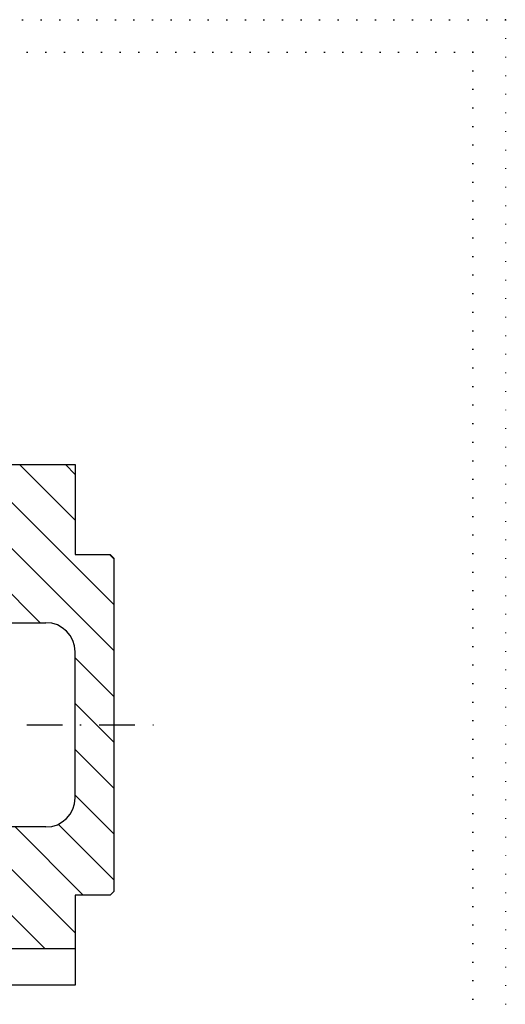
# Model space of a CAD drawing. Extents: x -727 to -307, y 210 to 507.
# Tile 9 of 9: x -382 to -307, y 355 to 507. Entities that reach past the tile are written whole.
import ezdxf

# ---------------------------------------------------------------- set-up
doc = ezdxf.new("R2010")
doc.units = 0
for name, pattern in [('DASHDOT', [11.052632, 5.526316, -2.763158, 0, -2.763158]), ('DASHED', [8.289474, 5.526316, -2.763158]), ('DOT', [5.526316, 0, -2.763158, 0, -2.763158])]:
    doc.linetypes.add(name, pattern=pattern)
doc.layers.get('0').update_dxf_attribs({"linetype": 'CONTINUOUS'})
doc.layers.add('1', color=7, linetype='CONTINUOUS')

# ---------------------------------------------------------------- blocks, each defined once
blk = doc.blocks.new('*X5')
at = {"layer": '1', "color": 2}
for p, q in [((-405.59, 426.81), (-417.13, 438.34)), ((-405.59, 433.88), (-410.05, 438.34)), ((-402.98, 438.34), (-402.98, 438.34)), ((-395.91, 438.34), (-395.91, 438.34)), ((-367.19, 416.69), (-388.84, 438.34)), ((-373.19, 429.76), (-381.77, 438.34)), ((-373.19, 436.83), (-374.7, 438.34)), ((-367.19, 409.62), (-393.59, 436.02)), ((-407.61, 421.75), (-417.59, 431.74)), ((-378.61, 413.96), (-393.59, 428.95)), ((-414.68, 421.75), (-418.74, 425.81)), ((-421.75, 421.75), (-424.34, 424.34)), ((-367.19, 423.76), (-367.89, 424.46)), ((-385.68, 413.96), (-393.59, 421.88)), ((-392.75, 413.96), (-396.88, 418.09)), ((-367.19, 402.55), (-373.19, 408.55)), ((-367.19, 395.48), (-373.19, 401.48)), ((-367.19, 388.41), (-373.19, 394.41)), ((-367.19, 381.34), (-373.19, 387.34)), ((-367.19, 374.26), (-375.81, 382.88)), ((-392, 363.71), (-410.75, 382.46)), ((-384.93, 363.71), (-403.68, 382.46)), ((-377.86, 363.71), (-396.61, 382.46)), ((-373.19, 366.12), (-389.53, 382.46)), ((-371.96, 371.96), (-382.46, 382.46)), ((-399.07, 363.71), (-413.84, 378.48)), ((-406.14, 363.71), (-419.64, 377.21)), ((-420.11, 370.61), (-423.35, 373.85)), ((-413.21, 363.71), (-417.59, 368.1))]:
    blk.add_line(p, q, dxfattribs=at)
blk = doc.blocks.new('_ME10_RAHMEN', base_point=(-311.86, 214.93))
at = {"color": 5, "linetype": 'DOT'}
for p, q in [((-306.86, 506.93), (-726.86, 506.93)), ((-306.86, 506.93), (-306.86, 209.93)), ((-311.86, 501.93), (-721.86, 501.93)), ((-311.86, 501.93), (-311.86, 214.93))]:
    blk.add_line(p, q, dxfattribs=at)
at = {"color": 7, "linetype": 'DASHED'}
for p in [(-306.86, 506.93), (-311.86, 501.93)]:
    blk.add_point(p, dxfattribs=at)
blk = doc.blocks.new('_ME10_BLATT_A3', base_point=(-311.86, 214.93))
blk.add_blockref('_ME10_RAHMEN', (-311.86, 214.93))

msp = doc.modelspace()

# ---------------------------------------------------------------- linework, layer by layer
at = {"color": 7}
for p, q in [((-417.59, 438.34), (-373.19, 438.34)), ((-373.19, 438.34), (-373.19, 424.46)), ((-373.19, 424.46), (-367.79, 424.46)), ((-367.19, 423.86), (-367.79, 424.46)), ((-367.19, 398.21), (-367.19, 423.86)), ((-367.19, 372.56), (-367.19, 398.21)), ((-373.19, 371.96), (-373.19, 363.71)), ((-367.79, 371.96), (-373.19, 371.96)), ((-367.79, 371.96), (-367.19, 372.56)), ((-373.19, 363.71), (-373.19, 358.09)), ((-373.19, 358.09), (-393.59, 358.09))]:
    msp.add_line(p, q, dxfattribs=at)
at = {"color": 1}
for p, q in [((-397.34, 413.96), (-377.69, 413.96)), ((-373.19, 398.21), (-373.19, 409.46)), ((-373.19, 386.96), (-373.19, 398.21)), ((-377.69, 382.46), (-397.34, 382.46))]:
    msp.add_line(p, q, dxfattribs=at)
at = {"color": 2, "linetype": 'DASHDOT'}
msp.add_line((-692.92, 398.21), (-360.59, 398.21), dxfattribs=at)
at = {"color": 1}
for centre, start, end in [((-377.69, 409.46), 0, 90), ((-377.69, 386.96), 270, 0)]:
    msp.add_arc(centre, 4.5, start, end, dxfattribs=at)
at = {"layer": '1', "color": 1}
msp.add_line((-417.59, 363.71), (-373.19, 363.71), dxfattribs=at)

# ---------------------------------------------------------------- block references
msp.add_blockref('_ME10_BLATT_A3', (-311.86, 214.93))
at = {"layer": '1'}
msp.add_blockref('*X5', (0, 0), dxfattribs=at)

doc.saveas('drawing.dxf')
